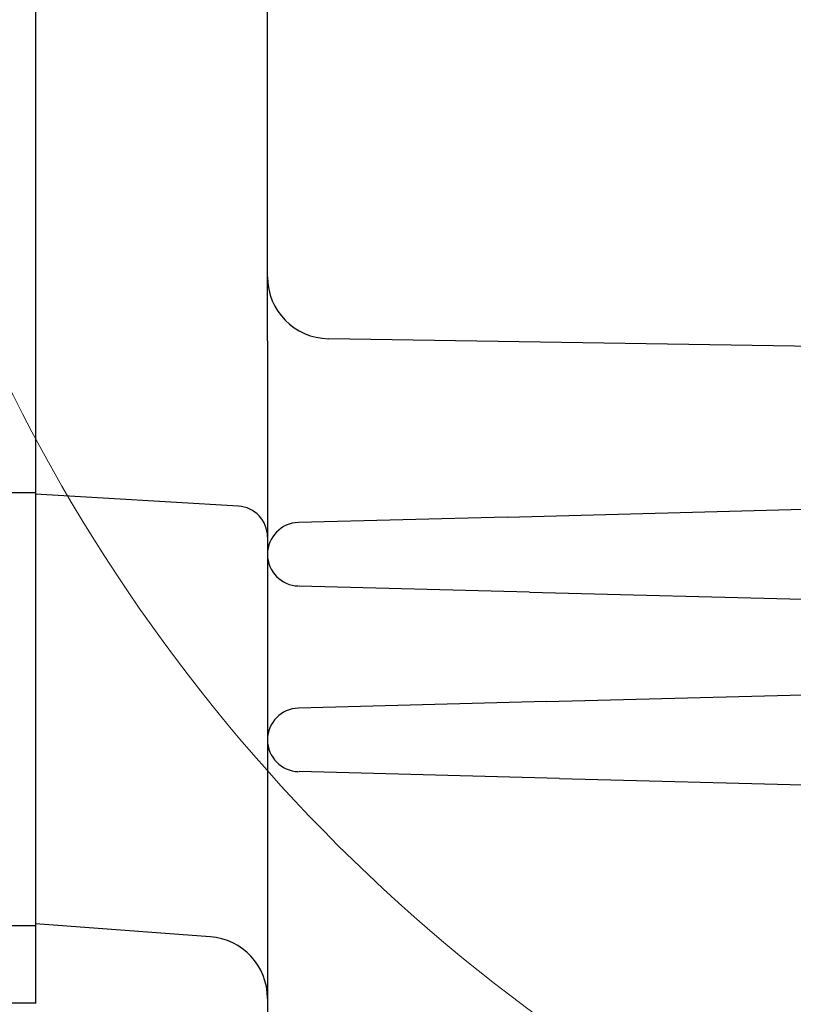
# Model space of a CAD drawing. Header units: millimetres. Extents: x 0 to 1300, y 0 to 891.
# Tile 18 of 141: x 550 to 575, y 234 to 266. Entities that reach past the tile are written whole.
import ezdxf

# ---------------------------------------------------------------- set-up
doc = ezdxf.new("R2010")
doc.units = ezdxf.units.MM
doc.header["$LTSCALE"] = 0.545669
doc.layers.add('NoLayerName_001', color=7, linetype='Continuous')
doc.styles.get("Standard").update_dxf_attribs({"font": 'txt', "bigfont": 'extfont2'})
doc.dimstyles.get("Standard").update_dxf_attribs({"dimtxt": 2.5, "dimasz": 2.5, "dimexe": 1, "dimexo": 1, "dimtad": 1, "dimdec": 3, "dimzin": 0, "dimdsep": 46, "dimtxsty": 'Standard', "dimcen": 2.5, "dimadec": 3, "dimazin": 0, "dimtfac": 0.75, "dimtdec": 3, "dimtmove": 0, "dimatfit": 3, "dimfxl": 1, "dimarcsym": 0})

# ---------------------------------------------------------------- blocks, each defined once
blk = doc.blocks.new('DIM_0002')
at = {"color": 3, "linetype": 'Continuous', "lineweight": 13}
blk.add_arc((55.593, 56.597), 55.593, 345, 255, dxfattribs=at)
blk = doc.blocks.new('_OPEN30')
at = {"color": 0, "linetype": 'ByBlock', "lineweight": -2}
for p, q in [((-1, 0.267949), (0, 0)), ((0, 0), (-1, -0.267949)), ((0, 0), (-1, 0))]:
    blk.add_line(p, q, dxfattribs=at)
blk = doc.blocks.new('*D31')
at = {"layer": 'Defpoints', "color": 0}
for p in [(554.183, 278.421), (554.283, 278.421), (592.159, 252.51), (592.185, 252.607), (516.089, 239.712)]:
    blk.add_point(p, dxfattribs=at)
at = {"layer": 'NoLayerName_001', "color": 0, "linetype": 'Continuous', "lineweight": 13}
for p, q in [((551.183, 278.421), (504.508, 278.421)), ((591.382, 249.612), (574.619, 187.05))]:
    blk.add_line(p, q, dxfattribs=at)
blk.add_arc((599.102, 278.421), 91.594, 182.81522, 252.18478, dxfattribs=at)
at = {"layer": 'NoLayerName_001', "color": 0, "lineweight": 13, "xscale": 4.5, "yscale": 4.5, "zscale": 4.5}
for p, rotation in [((507.508, 278.421), 91.40761007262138), ((575.395, 189.948), 343.5923899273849)]:
    blk.add_blockref('_OPEN30', p, dxfattribs=dict(at, rotation=rotation))
at = {"layer": 'NoLayerName_001', "color": 0, "lineweight": 13, "insert": (540.414, 219.428), "char_height": 10.5, "attachment_point": 5, "rotation": 315.1485}
blk.add_mtext('\\W0.8000;75%%d', dxfattribs=at)

msp = doc.modelspace()

# ---------------------------------------------------------------- linework, layer by layer
at = {"layer": 'NoLayerName_001', "color": 7, "linetype": 'Continuous', "lineweight": 25}
for p, q in [((557.60164849, 255.32011692), (557.60164849, 339.77859568)), ((550.10164849, 278.42083634), (550.10164849, 233.89877752)), ((557.60164849, 255.32011692), (557.60164849, 217.06307701)), ((618.06965259, 254.45334828), (559.56965259, 255.38934828)), ((536.10164849, 250.42084332), (550.10164849, 250.42084332)), ((556.66037051, 249.97621261), (550.10164849, 250.36201979)), ((565.34670933, 249.6236479), (584.12782544, 250.11544873)), ((565.34670933, 249.6236479), (558.60130582, 249.44701329)), ((566.07297896, 247.19900675), (558.628168, 247.39395598)), ((566.07297896, 247.19900675), (584.12782544, 246.72622395)), ((566.62216791, 243.65704696), (584.12782544, 244.11544873)), ((566.62216791, 243.65704696), (558.60130582, 243.44701329)), ((567.04562714, 241.17353706), (558.628168, 241.39395598)), ((567.04562714, 241.17353706), (584.12782544, 240.72622395)), ((536.10164849, 236.42083634), (550.10164849, 236.42083634)), ((555.74831138, 236.05711113), (550.10164849, 236.47230693)), ((536.60164849, 233.92083634), (550.10164849, 233.92083634))]:
    msp.add_line(p, q, dxfattribs=at)
for centre, radius, start, end in [((559.60164849, 257.38909233), 2, 180, 269.083345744), ((556.60164849, 248.97793824), 1, 0, 86.633539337), ((558.62817721, 248.42083634), 1.02652871, 91.5, 268.5), ((558.62817721, 242.42083634), 1.02652871, 91.5, 268.5), ((555.60164849, 234.06249588), 2, 0, 85.794642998)]:
    msp.add_arc(centre, radius, start, end, dxfattribs=at)

# ---------------------------------------------------------------- block references
at = {"layer": 'NoLayerName_001', "color": 3, "linetype": 'Continuous', "lineweight": 13}
msp.add_blockref('DIM_0002', (543.50842285, 221.82417297), dxfattribs=at)

# ---------------------------------------------------------------- dimensions: what is measured, and where the dimension line sits
dim = msp.add_angular_dim_2l(base=(516.08939874, 239.71158856), line1=((592.15887493, 252.51005266), (592.18475683, 252.60664524)), line2=((554.18310049, 278.42083634), (554.28310049, 278.42083634)), text='\\W0.8000;<>', dimstyle='Standard', override={"dimtxt": 10.5, "dimasz": 4.5, "dimexe": 3, "dimexo": 3, "dimgap": 3, "dimblk": 'OPEN30', "dimclrd": 0, "dimclre": 0, "dimclrt": 0, "dimazin": 2, "dimtp": 0, "dimtm": 0, "dimlwd": 13, "dimlwe": 13}, dxfattribs=at)
dim.commit()
dim.dimension.update_dxf_attribs({"geometry": '*D31', "text_midpoint": (534.5030311, 213.48657649), "dimtype": 162})

doc.saveas('drawing.dxf')
